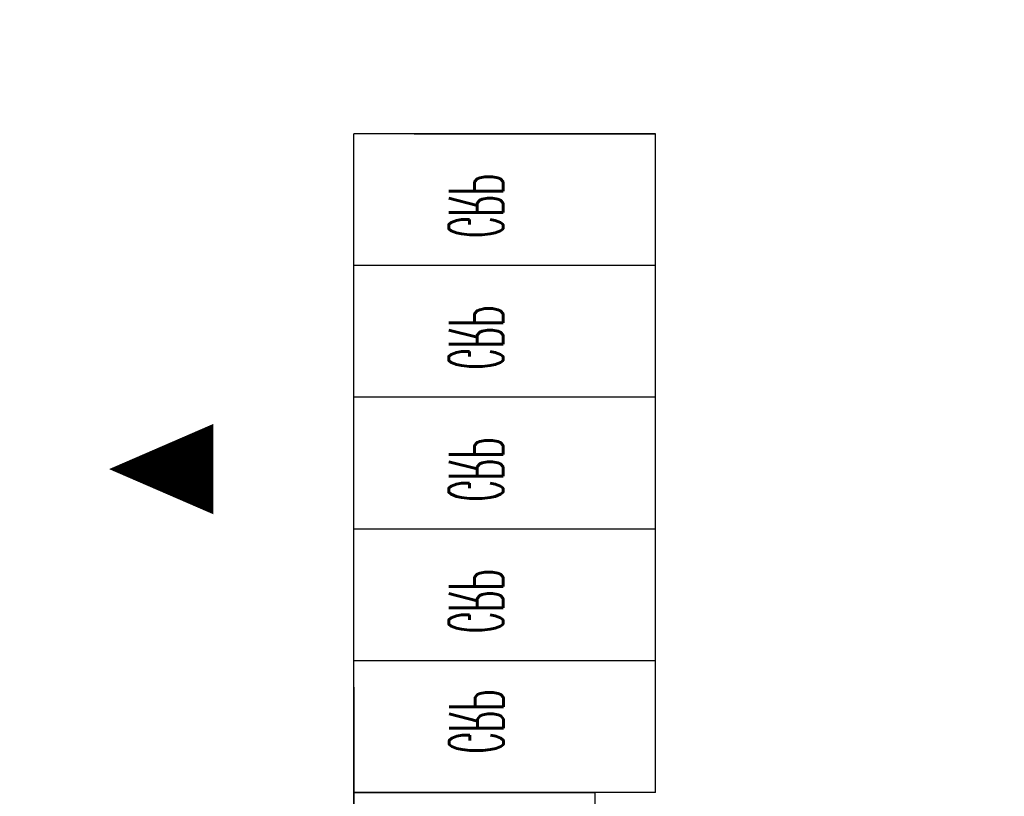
# Model space of a CAD drawing. Extents: x -82582065 to 310651827, y -37687100 to 142977471.
# Tile 77 of 129: x 7384657 to 9634513, y -14375570 to -12600205. Entities that reach past the tile are written whole.
import ezdxf
from ezdxf.enums import TextEntityAlignment as Align

# ---------------------------------------------------------------- set-up
doc = ezdxf.new("R2010")
doc.units = 0
doc.header["$LTSCALE"] = 100
doc.header["$MEASUREMENT"] = 0
for name, color, linetype in [('DIM', 2, 'Continuous'), ('PNL', 6, 'Continuous'), ('TEXT', 3, 'Continuous'), ('WALLH', 2, 'Continuous')]:
    doc.layers.add(name, color=color, linetype=linetype)
doc.styles.add('ROMANC', font='ROMANC.SHX')
doc.styles.add('ROMANS', font='romans')
doc.styles.add('ROMANT', font='romant')
doc.dimstyles.new('GS', dxfattribs={"dimscale": 100, "dimtxt": 2.5, "dimasz": 3, "dimexe": 1, "dimexo": 1, "dimgap": 1, "dimtad": 1, "dimdec": 0, "dimzin": 0, "dimdsep": 46, "dimtxsty": 'ROMANS', "dimcen": 0.09, "dimclrd": 4, "dimclre": 8, "dimclrt": 3, "dimadec": 0, "dimazin": 0, "dimtfac": 1, "dimtdec": 0, "dimtofl": 0, "dimtmove": 0, "dimatfit": 3, "dimfxl": 1, "dimtolj": 1, "dimtzin": 0, "dimarcsym": 0})
doc.dimstyles.new('STANDARD$0', dxfattribs={"dimtxt": 250, "dimasz": 200, "dimexe": 0, "dimexo": 0, "dimgap": 100, "dimtad": 1, "dimdec": 0, "dimlfac": 0.01, "dimzin": 0, "dimdsep": 46, "dimtxsty": 'ROMANS', "dimcen": 0.09, "dimclrd": 4, "dimclre": 8, "dimclrt": 3, "dimadec": 0, "dimazin": 0, "dimtfac": 1, "dimtdec": 0, "dimtmove": 0, "dimatfit": 3, "dimfxl": 1, "dimtolj": 1, "dimtzin": 0, "dimarcsym": 0})

# ---------------------------------------------------------------- blocks, each defined once
blk = doc.blocks.new('*D178')
at = {"layer": 'Defpoints', "color": 0, "linetype": 'Continuous', "transparency": 16777216}
for p in [(119148.4, 54744.8), (119198.4, 54744.8), (119198.4, 39244.8)]:
    blk.add_point(p, dxfattribs=at)
at = {"layer": 'DIM', "linetype": 'Continuous', "lineweight": -2, "transparency": 16777216}
for p, q in [((119198.4, 54744.8), (119148.4, 54744.8)), ((119198.4, 39244.8), (119148.4, 39244.8))]:
    blk.add_line(p, q, dxfattribs=at)
at = {"layer": 'DIM', "color": 4, "linetype": 'Continuous', "lineweight": -2, "transparency": 16777216}
blk.add_line((119148.4, 39644.8), (119148.4, 54344.8), dxfattribs=at)
at = {"layer": 'DIM', "color": 4, "linetype": 'Continuous', "transparency": 16777216}
for points in [[(119081.8, 54344.8), (119215.1, 54344.8), (119148.4, 54744.8)], [(119081.8, 39644.8), (119215.1, 39644.8), (119148.4, 39244.8)]]:
    blk.add_solid(points, dxfattribs=at)
at = {"layer": 'DIM', "linetype": 'Continuous', "transparency": 16777216, "insert": (118748.4, 46994.8), "char_height": 500, "attachment_point": 5, "rotation": 90, "style": 'ROMANC'}
blk.add_mtext('\\A1;15500', dxfattribs=at)
blk = doc.blocks.new('*D253')
at = {"layer": 'Defpoints', "color": 0, "linetype": 'Continuous', "transparency": 16777216}
for p in [(25611.7, 56772.6), (25661.7, 56772.6), (25661.7, 41272.6)]:
    blk.add_point(p, dxfattribs=at)
at = {"layer": 'DIM', "linetype": 'Continuous', "lineweight": -2, "transparency": 16777216}
for p, q in [((25661.7, 56772.6), (25611.7, 56772.6)), ((25661.7, 41272.6), (25611.7, 41272.6))]:
    blk.add_line(p, q, dxfattribs=at)
at = {"layer": 'DIM', "color": 4, "linetype": 'Continuous', "lineweight": -2, "transparency": 16777216}
blk.add_line((25611.7, 41672.6), (25611.7, 56372.6), dxfattribs=at)
at = {"layer": 'DIM', "color": 4, "linetype": 'Continuous', "transparency": 16777216}
for points in [[(25545, 56372.6), (25678.4, 56372.6), (25611.7, 56772.6)], [(25545, 41672.6), (25678.4, 41672.6), (25611.7, 41272.6)]]:
    blk.add_solid(points, dxfattribs=at)
at = {"layer": 'DIM', "linetype": 'Continuous', "transparency": 16777216, "insert": (25211.7, 49022.6), "char_height": 500, "attachment_point": 5, "rotation": 90, "style": 'ROMANC'}
blk.add_mtext('\\A1;15500', dxfattribs=at)
blk = doc.blocks.new('*D291')
at = {"layer": 'Defpoints', "color": 0, "transparency": 16777216}
for p in [(18505.6, 42535.8), (18427.9, 41335.8), (18475.9, 41335.8)]:
    blk.add_point(p, dxfattribs=at)
at = {"layer": 'WALLH', "color": 8, "lineweight": -2, "transparency": 16777216}
for p, q in [((18405.6, 42535.8), (18327.9, 42535.8)), ((18375.9, 41335.8), (18327.9, 41335.8))]:
    blk.add_line(p, q, dxfattribs=at)
at = {"layer": 'WALLH', "color": 4, "lineweight": -2, "transparency": 16777216}
blk.add_line((18427.9, 42235.8), (18427.9, 41635.8), dxfattribs=at)
at = {"layer": 'WALLH', "color": 4, "transparency": 16777216}
for points in [[(18377.9, 42235.8), (18477.9, 42235.8), (18427.9, 42535.8)], [(18377.9, 41635.8), (18477.9, 41635.8), (18427.9, 41335.8)]]:
    blk.add_solid(points, dxfattribs=at)
at = {"layer": 'WALLH', "color": 3, "transparency": 16777216, "insert": (18202.9, 41935.8), "char_height": 250, "attachment_point": 5, "rotation": 90, "style": 'ROMANS'}
blk.add_mtext('\\A1;1200', dxfattribs=at)
blk = doc.blocks.new('*D320')
at = {"layer": 'Defpoints', "color": 0, "transparency": 16777216}
for p in [(20537.2, 42535.8), (20524.4, 41272.3), (20569.3, 41272.3)]:
    blk.add_point(p, dxfattribs=at)
at = {"layer": 'WALLH', "color": 8, "lineweight": -2, "transparency": 16777216}
for p, q in [((20437.2, 42535.8), (20424.4, 42535.8)), ((20469.3, 41272.3), (20424.4, 41272.3))]:
    blk.add_line(p, q, dxfattribs=at)
at = {"layer": 'WALLH', "color": 4, "lineweight": -2, "transparency": 16777216}
blk.add_line((20524.4, 42235.8), (20524.4, 41572.3), dxfattribs=at)
at = {"layer": 'WALLH', "color": 4, "transparency": 16777216}
for points in [[(20474.4, 42235.8), (20574.4, 42235.8), (20524.4, 42535.8)], [(20474.4, 41572.3), (20574.4, 41572.3), (20524.4, 41272.3)]]:
    blk.add_solid(points, dxfattribs=at)
at = {"layer": 'WALLH', "color": 3, "transparency": 16777216, "insert": (20299.4, 41910), "char_height": 250, "attachment_point": 5, "rotation": 90, "style": 'ROMANS'}
blk.add_mtext('\\A1;1263', dxfattribs=at)
blk = doc.blocks.new('*D321')
at = {"layer": 'Defpoints', "color": 0, "transparency": 16777216}
for p in [(23005.6, 42535.8), (23820.8, 41822.3), (23820.8, 41822.3)]:
    blk.add_point(p, dxfattribs=at)
at = {"layer": 'WALLH', "color": 4, "lineweight": -2, "transparency": 16777216}
blk.add_line((23231.3, 42338.2), (23595.1, 42019.9), dxfattribs=at)
at = {"layer": 'WALLH', "color": 4, "transparency": 16777216}
for points in [[(23264.2, 42375.8), (23198.4, 42300.6), (23005.6, 42535.8)], [(23628, 42057.5), (23562.1, 41982.2), (23820.8, 41822.3)]]:
    blk.add_solid(points, dxfattribs=at)
at = {"layer": 'WALLH', "color": 3, "transparency": 16777216, "insert": (23561.4, 42348.3), "char_height": 250, "attachment_point": 5, "rotation": 318.8081, "style": 'ROMANS'}
blk.add_mtext('\\A1;1083', dxfattribs=at)
blk = doc.blocks.new('CCR LAYOUT 1X250 MW ROURKELA')
blk.add_line((11646.1, 47079.8), (11646.1, 42879.8))
at = {"layer": 'PNL'}
for p, q in [((11646.1, 47079.8), (11646.1, 55079.8)), ((12446.1, 51935.8), (12446.1, 47879.8)), ((11646.1, 51135.8), (11646.1, 42879.8)), ((11646.1, 47879.8), (12396.1, 47879.8)), ((11646.1, 47879.8), (12446.1, 47879.8)), ((12396.1, 47879.8), (11646.1, 47879.8)), ((12646.1, 47879.8), (11646.1, 47879.8)), ((12646.1, 47879.8), (12096.1, 47879.8)), ((12646.1, 47879.8), (12646.1, 46879.8)), ((12646.1, 46879.8), (11646.1, 46879.8)), ((12646.1, 46879.8), (12646.1, 45879.8)), ((11646.1, 46135.8), (11646.1, 42879.8)), ((12646.1, 45879.8), (11646.1, 45879.8)), ((12646.1, 45879.8), (12646.1, 44879.8)), ((12646.1, 44879.8), (11646.1, 44879.8)), ((12396.1, 44879.8), (11646.1, 44879.8)), ((12646.1, 44879.8), (11646.1, 44879.8)), ((12646.1, 44879.8), (12646.1, 43879.8)), ((12646.1, 43879.8), (11646.1, 43879.8)), ((12646.1, 43879.8), (12646.1, 42879.8)), ((12646.1, 42879.8), (11646.1, 42879.8)), ((11846.1, 42879.8), (12596.1, 42879.8)), ((11846.1, 42879.8), (12646.1, 42879.8))]:
    blk.add_line(p, q, dxfattribs=at)
at = {"layer": 'TEXT', "ltscale": 101}
blk.add_lwpolyline([(10834.4, 45424.8, 0, 300, 0), (11180.3, 45424.7, 300, 300, 0)], format="xyseb", dxfattribs=at)
at = {"color": 3, "style": 'ROMANS', "width": 0.8, "flags": 13}
for p in [(171893.1, 2461.6), (171893.1, 1837.6), (171893.1, 1213.6), (171893.1, 589.6)]:
    blk.add_attdef('21.02.17', text='', height=300, dxfattribs=at).set_placement(p, align=Align.MIDDLE_LEFT)
at = {"color": 3, "flags": 13}
for tag, height, style, p in [('PA', 300, 'ROMANS', (165850.9, 2461.6)), ('SB', 300, 'ROMANS', (165850.9, 1873.9)), ('MK', 300, 'ROMANS', (165850.9, 1249.9)), ('BS/DP', 300, 'ROMANS', (165850.9, 625.9)), ('PE-DG-427-145-I401', 525, 'ROMANT', (163214.6, -3464.4))]:
    blk.add_attdef(tag, text='', height=height, dxfattribs=dict(at, style=style)).set_placement(p, align=Align.MIDDLE_LEFT)
at = {"color": 3, "style": 'ROMANS', "flags": 13}
for tag, p in [('1', (165451, -4817.8)), ('1', (167310, -4817.8)), ('00', (171002.2, -4817.8))]:
    blk.add_attdef(tag, p, '', height=300, dxfattribs=at)
at = {"layer": 'PNL', "style": 'ROMANS'}
for p in [(11962.3, 47583.4), (11960.8, 46670), (11960.8, 45670), (11960.8, 44670), (11960.8, 43670)]:
    blk.add_text('GRP', height=180, rotation=270, dxfattribs=at).set_placement(p)
at = {"layer": 'DIM', "linetype": 'Continuous'}
for base, p1, p2, picture, middle in [((25611.7, 56772.6), (25661.7, 41272.6), (25661.7, 56772.6), '*D253', (25211.7, 49022.6)), ((119148.4, 54744.8), (119198.4, 39244.8), (119198.4, 54744.8), '*D178', (118748.4, 46994.8))]:
    dim = blk.add_linear_dim(base=base, p1=p1, p2=p2, angle=90, text='15500', dimstyle='STANDARD$0', override={"dimscale": 100, "dimtxt": 5, "dimasz": 4, "dimgap": 1.5, "dimtxsty": 'ROMANC', "dimclrd": 4, "dimclre": 256, "dimclrt": 256, "dimtix": 1}, dxfattribs=at)
    dim.commit()
    dim.dimension.update_dxf_attribs({"geometry": picture, "text_midpoint": middle})
at = {"layer": 'WALLH'}
dim = blk.add_aligned_dim(p1=(23005.6, 42535.8), p2=(23820.8, 41822.3), distance=0, dimstyle='GS', dxfattribs=at)
dim.commit()
dim.dimension.update_dxf_attribs({"geometry": '*D321', "text_midpoint": (23561.4, 42348.3)})
dim = blk.add_linear_dim(base=(18427.9, 41335.8), p1=(18505.6, 42535.8), p2=(18475.9, 41335.8), angle=90, dimstyle='GS', dxfattribs=at)
dim.commit()
dim.dimension.update_dxf_attribs({"geometry": '*D291', "text_midpoint": (18202.9, 41935.8)})
dim = blk.add_linear_dim(base=(20524.3962, 41272.2844), p1=(20537.2256, 42535.7813), p2=(20569.2987, 41272.2844), angle=90, dimstyle='GS', dxfattribs=at)
dim.commit()
dim.dimension.update_dxf_attribs({"geometry": '*D320', "text_midpoint": (20524.3962, 41909.9828), "dimtype": 160})

msp = doc.modelspace()

# ---------------------------------------------------------------- block references
at = {"xscale": 689.0071675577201, "yscale": -301.243703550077, "zscale": 689.0071675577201}
msp.add_blockref('CCR LAYOUT 1X250 MW ROURKELA', (123929.4, 56339), dxfattribs=at)

doc.saveas('drawing.dxf')
